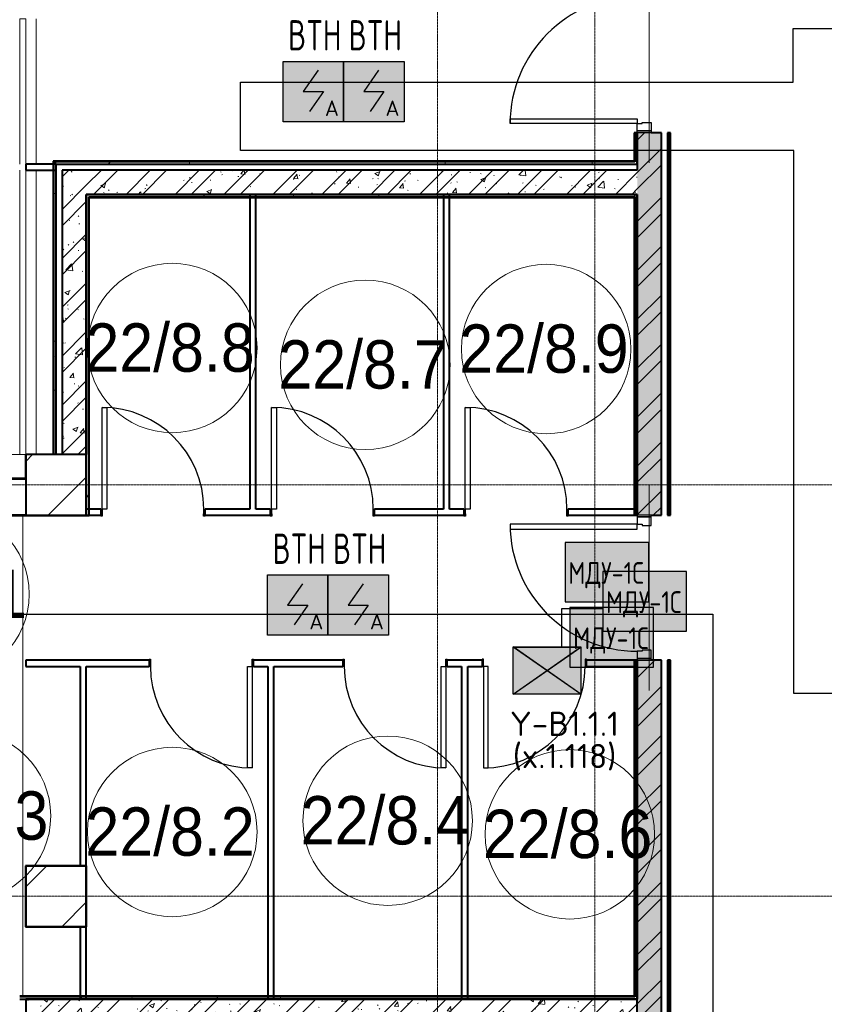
# Model space of a CAD drawing. Header units: millimetres. Extents: x -135639 to 224623, y -383017 to -59102.
# Tile 12 of 256: x 49144 to 55790, y -343809 to -335672. Entities that reach past the tile are written whole.
import ezdxf
from ezdxf.enums import TextEntityAlignment as Align

# ---------------------------------------------------------------- set-up
doc = ezdxf.new("R2010")
doc.units = ezdxf.units.MM
for name, pattern in [('CONTINOUS', [0]), ('Линия сетки', [25, 20, -2.5, 0, -2.5]), ('Штрих_3_1_5_', [4.5, 3, -1.5]), ('Штриховая_ш3 п1_5', [4.5, 3, -1.5])]:
    doc.linetypes.add(name, pattern=pattern)
for name, color, linetype, lineweight in [('A-000-M_MASS', 7, 'Continuous', 18), ('A-010-A_ROOM', 7, 'Continuous', 20), ('A-200-M_WALL', 7, 'Continuous', 18), ('A-200-M_WALL_INT', 7, 'Continuous', 18), ('A-200-M_WALL_PAT', 7, 'Continuous', 40), ('A-325-M_DOOR', 7, 'Continuous', 18), ('A-325-M_DOOR__FRAME', 7, 'Continuous', 30), ('A-325-M_DOOR_PANEL', 7, 'Continuous', 30), ('S-280-M_COLUMN', 7, 'Continuous', 18), ('S-280-M_STRUCT_FRAME', 7, 'Continuous', 18), ('Z-030-M_GRID', 7, 'Continuous', 9), ('Арматура воздуховодов', 7, 'Continuous', 18), ('ОС', 5, 'Continuous', 25), ('ПС', 7, 'Continuous', 40), ('СС-011-ПОЖ-СИГНАЛИЗАЦИЯ', 1, 'Continuous', 30)]:
    doc.layers.add(name, color=color, linetype=linetype, lineweight=lineweight)
doc.layers.add('A-010-M_ROOM_SEPARATION', color=4, linetype='Штриховая_ш3 п1_5', lineweight=40, true_color=0x00ffff)
doc.layers.add('ССПС', color=5, linetype='Continuous')
doc.styles.add('1111', font='isocpeur.ttf')
doc.styles.add('Arial_2', font='arial.ttf', dxfattribs={"width": 0.9, "height": 400})
doc.styles.add('ISOCPEUR', font='isocpeur.ttf', dxfattribs={"height": 300})
pattern_1 = [(50, (0, 0), (437.2423, -38.2536), [45.72, -502.92]), (355, (0, 0), (-84.5828, 458.5367), [36.576, -402.336]), (100.451, (36.44, -3.2), (352.662, 420.2802), [38.856, -427.416]), (46.184, (0, 121.9), (650.59, -100.9033), [68.58, -754.38]), (96.636, (54.2, 113.5), (569.766, 593.8263), [58.284, -641.125]), (351.184, (0, 121.9), (569.7716, 593.8214), [54.864, -603.504]), (21, (60.96, 91.44), (363.875, -245.4366), [45.72, -502.92]), (326, (60.96, 91.44), (148.3253, 442.0518), [36.576, -402.336]), (71.451, (91.3, 71), (512.201, 196.6115), [38.856, -427.416]), (37.5, (0, 0), (7.41278, 202.9318), [6.706, -390.754, 6.706, -401.726, -403.86]), (37.5, (0, 0), (7.41278, 202.9318), [-805.891, 6.706, -397.154]), (7.5, (0, 0), (160.36715, 240.43305), [6.706, -226.162, 6.706, -381.61, -153.924]), (7.5, (0, 0), (160.36715, 240.43305), [-621.182, 6.706, -147.218]), (327.5, (-135.94, 0), (325.41783, -13.7491), [6.706, -145.694, 6.706, -468.782, -630.936]), (327.5, (-135.94, 0), (325.41783, -13.7491), [-627.888, 6.706, -624.23]), (317.5, (-196.9, 0), (355.51, 61.0244), [6.706, -191.414, 6.706, -309.067, -448.056]), (317.5, (-196.9, 0), (355.51, 61.0244), [-513.893, 6.706, -441.35])]
pattern_2 = [(45, (0, 0), (-202.0558, 202.0558), []), (45, (134.7, 0), (-202.0558, 202.0558), [])]
pattern_3 = [(0, (0, 0), (812.8, 203.2), [67.056, -542.544, 67.056, -542.544, -3251.2]), (0, (0, 0), (812.8, 203.2), [-1219.2, 67.056, -1152.144, 67.056, -542.544, -1422.4]), (0, (0, 0), (812.8, 203.2), [-3048, 67.056, -339.344, 67.056, -948.944]), (120, (304.8, 101.6), (-582.37636, 602.30545), [67.056, -542.544, 67.056, -542.544, -3251.2]), (120, (304.8, 101.6), (-582.37636, 602.30545), [-1219.2, 67.056, -1152.144, 67.056, -542.544, -1422.4]), (120, (304.8, 101.6), (-582.37636, 602.30545), [-3048, 67.056, -339.344, 67.056, -948.944]), (240, (406.4, 508), (-230.42364, -805.50545), [67.056, -542.544, 67.056, -542.544, -3251.2]), (240, (406.4, 508), (-230.42364, -805.50545), [-1219.2, 67.056, -1152.144, 67.056, -542.544, -1422.4]), (240, (406.4, 508), (-230.42364, -805.50545), [-3048, 67.056, -339.344, 67.056, -948.944])]

# ---------------------------------------------------------------- blocks, each defined once
blk = doc.blocks.new('101_Дверь_Однопольная - _ПЧ_800х2000_Кладовая_Пр-4171002-B2_-11_400_')
at = {"layer": 'A-325-M_DOOR', "color": 253, "lineweight": 30, "true_color": 0xaaaaaa}
for p, q in [((-431, 25), (-430, 25)), ((-431, -35), (-431, 25)), ((-430, 25), (-430, -35)), ((430, -35), (430, 25)), ((430, 25), (431, 25)), ((431, 25), (431, -35)), ((-430, -35), (-431, -35)), ((431, -35), (430, -35))]:
    blk.add_line(p, q, dxfattribs=at)
at = {"layer": 'A-325-M_DOOR__FRAME', "color": 253, "true_color": 0xaaaaaa}
for p, q in [((-430, 25), (-420, 25)), ((-430, -35), (-430, 25)), ((-420, 25), (-420, -15)), ((420, 25), (430, 25)), ((420, -15), (420, 25)), ((430, 25), (430, -35)), ((-419, -35), (-430, -35)), ((-420, -15), (-419, -15)), ((-419, -15), (-419, -35)), ((419, -15), (420, -15)), ((419, -35), (419, -15)), ((430, -35), (419, -35))]:
    blk.add_line(p, q, dxfattribs=at)
at = {"layer": 'A-325-M_DOOR_PANEL', "color": 253, "true_color": 0xaaaaaa}
for p, q in [((-420, 865), (-380, 865)), ((-420, 25), (-420, 865)), ((-380, 865), (-380, 25)), ((-380, 25), (-420, 25))]:
    blk.add_line(p, q, dxfattribs=at)
blk.add_arc((-420, 25), 840, 0, 90, dxfattribs=at)
blk = doc.blocks.new('101_Дверь_Однопольная - _ПЧ_800х2000_Кладовая_Л-4171007-B2_-11_400_')
at = {"layer": 'A-325-M_DOOR', "color": 253, "lineweight": 30, "true_color": 0xaaaaaa}
for p, q in [((-430, 25), (-431, 25)), ((-431, 25), (-431, -35)), ((-430, -35), (-430, 25)), ((431, 25), (430, 25)), ((430, 25), (430, -35)), ((431, -35), (431, 25)), ((-431, -35), (-430, -35)), ((430, -35), (431, -35))]:
    blk.add_line(p, q, dxfattribs=at)
at = {"layer": 'A-325-M_DOOR__FRAME', "color": 253, "true_color": 0xaaaaaa}
for p, q in [((-420, 25), (-430, 25)), ((-430, 25), (-430, -35)), ((-420, -15), (-420, 25)), ((430, 25), (420, 25)), ((420, 25), (420, -15)), ((430, -35), (430, 25)), ((-430, -35), (-419, -35)), ((-419, -15), (-420, -15)), ((-419, -35), (-419, -15)), ((420, -15), (419, -15)), ((419, -15), (419, -35)), ((419, -35), (430, -35))]:
    blk.add_line(p, q, dxfattribs=at)
at = {"layer": 'A-325-M_DOOR_PANEL', "color": 253, "true_color": 0xaaaaaa}
for p, q in [((420, 865), (380, 865)), ((380, 865), (380, 25)), ((420, 25), (420, 865)), ((380, 25), (420, 25))]:
    blk.add_line(p, q, dxfattribs=at)
blk.add_arc((420, 25), 840, 90, 180, dxfattribs=at)
blk = doc.blocks.new('101_Дверь_Однопольная - _ПЧ_Мет_1000х2000_Между секциями_EI60_Пр-4440048-B2_-11_400_')
at = {"layer": 'A-325-M_DOOR', "color": 253, "lineweight": 30, "true_color": 0xaaaaaa}
for p, q in [((-600, 100), (-585, 100)), ((-600, -15), (-600, 100)), ((-585, 100), (-585, -15)), ((585, -15), (585, 100)), ((585, 100), (600, 100)), ((600, 100), (600, -15)), ((-585, -15), (-600, -15)), ((600, -15), (585, -15))]:
    blk.add_line(p, q, dxfattribs=at)
at = {"layer": 'A-325-M_DOOR__FRAME', "color": 253, "true_color": 0xaaaaaa}
for p, q in [((-585, 100), (-525, 100)), ((-585, -15), (-585, 100)), ((-525, 100), (-525, 60)), ((525, 100), (585, 100)), ((525, 60), (525, 100)), ((585, 100), (585, -15)), ((-525, 60), (-515, 60)), ((-515, 60), (-515, -15)), ((515, 60), (525, 60)), ((515, -15), (515, 60)), ((-515, -15), (-585, -15)), ((585, -15), (515, -15))]:
    blk.add_line(p, q, dxfattribs=at)
at = {"layer": 'A-325-M_DOOR_PANEL', "color": 253, "true_color": 0xaaaaaa}
for p, q in [((-525, 1150), (-485, 1150)), ((-525, 100), (-525, 1150)), ((-485, 1150), (-485, 100)), ((-485, 100), (-525, 100))]:
    blk.add_line(p, q, dxfattribs=at)
blk.add_arc((-525, 100), 1050, 0, 90, dxfattribs=at)
blk = doc.blocks.new('101_Дверь_Однопольная - _ПЧ_Мет_1000х2000_Блок кладовых_EI60_Л-4428582-B2_-11_400_')
at = {"layer": 'A-325-M_DOOR', "color": 253, "lineweight": 30, "true_color": 0xaaaaaa}
for p, q in [((-585, 100), (-600, 100)), ((-600, 100), (-600, -15)), ((-585, -15), (-585, 100)), ((600, 100), (585, 100)), ((585, 100), (585, -15)), ((600, -15), (600, 100)), ((-600, -15), (-585, -15)), ((585, -15), (600, -15))]:
    blk.add_line(p, q, dxfattribs=at)
at = {"layer": 'A-325-M_DOOR__FRAME', "color": 253, "true_color": 0xaaaaaa}
for p, q in [((-525, 100), (-585, 100)), ((-585, 100), (-585, -15)), ((-525, 60), (-525, 100)), ((585, 100), (525, 100)), ((525, 100), (525, 60)), ((585, -15), (585, 100)), ((-515, 60), (-525, 60)), ((-515, -15), (-515, 60)), ((525, 60), (515, 60)), ((515, 60), (515, -15)), ((-585, -15), (-515, -15)), ((515, -15), (585, -15))]:
    blk.add_line(p, q, dxfattribs=at)
at = {"layer": 'A-325-M_DOOR_PANEL', "color": 253, "true_color": 0xaaaaaa}
for p, q in [((525, 1150), (485, 1150)), ((485, 1150), (485, 100)), ((525, 100), (525, 1150)), ((485, 100), (525, 100))]:
    blk.add_line(p, q, dxfattribs=at)
blk.add_arc((525, 100), 1050, 90, 180, dxfattribs=at)
blk = doc.blocks.new('ПР - _ПЧ_1200_200_Оп250-250_Шаг300_Арм16_Арм10-V55-B2_-11_400_')
at = {"layer": 'S-280-M_STRUCT_FRAME', "color": 21, "true_color": 0xffaaaa}
for p, q in [((-850, 0), (850, 0)), ((-850, 0), (-600, 0)), ((-515, 0), (515, 0)), ((-515, 0), (515, 0)), ((600, 0), (850, 0))]:
    blk.add_line(p, q, dxfattribs=at)
blk = doc.blocks.new('CP_ДШ_Hanytex_TopJoint 24C_Половина - CP_ДШ_Hanytex_TopJoint 24C_Половина-V96-B2_-11_400_')
at = {"layer": 'A-000-M_MASS', "color": 253, "true_color": 0xaaaaaa}
for p, q in [((200, 110), (0, 110)), ((200, 110), (200, -25)), ((0, -25), (0, 25))]:
    blk.add_line(p, q, dxfattribs=at)
blk = doc.blocks.new('CP_ДШ_Hanytex_TopJoint 24C - CP_ДШ_Hanytex_TopJoint 24C-3950286-B2_-11_400_')
at = {"layer": 'A-000-M_MASS', "color": 253, "true_color": 0xaaaaaa}
for p, q in [((1200, 110), (0, 110)), ((3600, 110), (1250, 110)), ((1200, 25), (0, 25)), ((0, 25), (0, -25)), ((0, -25), (0, 25)), ((3600, 25), (1250, 25)), ((3600, -25), (3600, 25)), ((3600, 25), (3600, -110)), ((0, -25), (1200, -25)), ((1250, -25), (3600, -25)), ((1200, -110), (0, -110)), ((3600, -110), (1250, -110))]:
    blk.add_line(p, q, dxfattribs=at)
blk = doc.blocks.new('180_ДефШов_ОснЛиния_ - Накладной профиль шир_ 50 мм Пол-3658854-B2_-11_400_')
at = {"layer": 'A-000-M_MASS', "color": 253, "true_color": 0xaaaaaa}
blk.add_line((0, 0), (575, 0), dxfattribs=at)
blk = doc.blocks.new('180_ДефШов_ОснЛиния_ - Накладной профиль шир_ 50 мм Пол-3658926-B2_-11_400_')
at = {"layer": 'A-000-M_MASS', "color": 253, "true_color": 0xaaaaaa}
blk.add_line((0, 0), (2900, 0), dxfattribs=at)
blk = doc.blocks.new('180_ДефШов_ОснЛиния_ - Накладной профиль Угловой шир_ 50 мм Пол-3647981-B2_-11_400_')
at = {"layer": 'A-000-M_MASS', "color": 253, "true_color": 0xaaaaaa}
blk.add_line((0, 0), (500, 0), dxfattribs=at)
blk = doc.blocks.new('135_SLK_GD_AR_rvt-1-B2_-11_400_')
at = {"layer": 'A-200-M_WALL_PAT', "lineweight": 9, "true_color": 0xaaaaaa}
h = blk.add_hatch(dxfattribs=at)
h.set_pattern_fill('FP_4', color=253, style=0, pattern_type=2)
h.set_pattern_definition(pattern_3)
h.paths.add_polyline_path([(62800, 24870), (62800, 25110), (62780, 25110), (62780, 24870)])
h.paths.add_polyline_path([(62780, 26310), (62800, 26310), (62800, 40320), (62780, 40320), (62780, 26900.8)])
h = blk.add_hatch(dxfattribs=at)
h.set_pattern_fill('FP_1', color=253, style=0, pattern_type=2)
h.set_pattern_definition(pattern_1)
h.paths.add_polyline_path([(63000, 15600), (63000, 20750), (62800, 20750), (62800, 15600)])
h.paths.add_polyline_path([(62800, 21950), (63000, 21950), (63000, 25110), (62800, 25110), (62800, 22000)])
h.paths.add_polyline_path([(63000, 26310), (63000, 40050), (62800, 40050), (62800, 26310), (62915, 26310)])
h = blk.add_hatch(dxfattribs=at)
h.set_pattern_fill('FP_2', color=253, style=0, pattern_type=2)
h.set_pattern_definition(pattern_2)
h.paths.add_polyline_path([(63000, 15600), (63000, 20750), (62800, 20750), (62800, 15600)])
h.paths.add_polyline_path([(62800, 21950), (63000, 21950), (63000, 25110), (62800, 25110), (62800, 22000)])
h.paths.add_polyline_path([(63000, 26310), (63000, 40050), (62800, 40050), (62800, 26310), (62915, 26310)])
h = blk.add_hatch(dxfattribs=at)
h.set_pattern_fill('FP_4', color=253, style=0, pattern_type=2)
h.set_pattern_definition(pattern_3)
h.paths.add_polyline_path([(63050, 15600), (63070, 15600), (63070, 20750), (63050, 20750), (63050, 16243.1)])
h.paths.add_polyline_path([(63070, 21950), (63070, 25110), (63050, 25110), (63050, 21950)])
h.paths.add_polyline_path([(63070, 26310), (63070, 40050), (63050, 40050), (63050, 26310)])
h = blk.add_hatch(dxfattribs=at)
h.set_pattern_fill('FP_4', color=253, style=0, pattern_type=2)
h.set_pattern_definition(pattern_3)
h.paths.add_polyline_path([(57980, 22450), (58000, 22450), (58000, 24870), (57980, 24870), (57980, 22904.1)])
h = blk.add_hatch(dxfattribs=at)
h.set_pattern_fill('FP_4', color=253, style=0, pattern_type=2)
h.set_pattern_definition(pattern_3)
h.paths.add_polyline_path([(62800, 24850), (62800, 24870), (58000, 24870), (58000, 24850), (61728.8, 24850)])
h = blk.add_hatch(dxfattribs=at)
h.set_pattern_fill('FP_1', color=253, style=0, pattern_type=2)
h.set_pattern_definition(pattern_1)
h.paths.add_polyline_path([(58250, 22450), (58250, 24800), (58050, 24800), (58050, 22450)])
h = blk.add_hatch(dxfattribs=at)
h.set_pattern_fill('FP_2', color=253, style=0, pattern_type=2)
h.set_pattern_definition(pattern_2)
h.paths.add_polyline_path([(58250, 22450), (58250, 24800), (58050, 24800), (58050, 22450)])
h = blk.add_hatch(dxfattribs=at)
h.set_pattern_fill('FP_1', color=253, style=0, pattern_type=2)
h.set_pattern_definition(pattern_1)
h.paths.add_polyline_path([(62800, 24600), (62800, 24800), (58250, 24800), (58250, 24600), (62775, 24600)])
h = blk.add_hatch(dxfattribs=at)
h.set_pattern_fill('FP_2', color=253, style=0, pattern_type=2)
h.set_pattern_definition(pattern_2)
h.paths.add_polyline_path([(62800, 24600), (62800, 24800), (58250, 24800), (58250, 24600), (62775, 24600)])
h = blk.add_hatch(dxfattribs=at)
h.set_pattern_fill('FP_4', color=253, style=0, pattern_type=2)
h.set_pattern_definition(pattern_3)
h.paths.add_polyline_path([(61728.8, 24580), (62780, 24580), (62780, 24600), (58250, 24600), (58250, 24580), (60342.3, 24580)])
h = blk.add_hatch(dxfattribs=at)
h.set_pattern_fill('FP_4', color=253, style=0, pattern_type=2)
h.set_pattern_definition(pattern_3)
h.paths.add_polyline_path([(58250, 21948), (58270, 21948), (58270, 24580), (58250, 24580), (58250, 21950)])
h = blk.add_hatch(dxfattribs=at)
h.set_pattern_fill('FP_4', color=253, style=0, pattern_type=2)
h.set_pattern_definition(pattern_3)
h.paths.add_polyline_path([(62780, 17970), (62800, 17970), (62800, 20750), (62780, 20750), (62780, 17975)])
h.paths.add_polyline_path([(62780, 21950), (62800, 21950), (62800, 24600), (62780, 24600), (62780, 24236.4)])
h = blk.add_hatch(dxfattribs=at)
h.set_pattern_fill('FP_4', color=253, style=0, pattern_type=2)
h.set_pattern_definition(pattern_3)
h.paths.add_polyline_path([(60342.3, 17950), (62800, 17950), (62800, 17970), (57750, 17970), (57750, 17950)])
h = blk.add_hatch(dxfattribs=at)
h.set_pattern_fill('FP_1', color=253, style=0, pattern_type=2)
h.set_pattern_definition(pattern_1)
h.paths.add_polyline_path([(62775, 17700), (62800, 17700), (62800, 17950), (57750, 17950), (57750, 17700), (61400, 17700)])
h = blk.add_hatch(dxfattribs=at)
h.set_pattern_fill('FP_2', color=253, style=0, pattern_type=2)
h.set_pattern_definition(pattern_2)
h.paths.add_polyline_path([(62775, 17700), (62800, 17700), (62800, 17950), (57750, 17950), (57750, 17700), (61400, 17700)])
at = {"layer": 'A-010-M_ROOM_SEPARATION', "color": 131, "linetype": 'Штрих_3_1_5_', "true_color": 0xaaffff}
blk.add_line((57700, 21950), (57750, 21950), dxfattribs=at)
at = {"layer": 'A-200-M_WALL', "color": 253, "lineweight": 40, "true_color": 0xaaaaaa}
for p, q in [((62780, 25110), (62780, 24875)), ((62800, 25110), (62800, 24875)), ((62800, 24875), (62800, 25110)), ((63070, 21950), (63070, 25110)), ((57980, 24870), (57980, 22450)), ((57980, 24870), (58000, 24870)), ((62780, 24870), (58000, 24870)), ((62780, 24875), (62780, 24870)), ((62800, 24870), (62800, 24875)), ((58250, 24600), (59600, 24600)), ((59600, 24600), (58250, 24600)), ((58250, 24580), (58250, 24575)), ((58250, 22450), (58250, 24575)), ((58250, 24575), (58250, 22450)), ((58270, 24580), (62775, 24580)), ((58270, 24575), (58270, 24580)), ((58270, 21948), (58270, 24575)), ((59650, 24600), (59600, 24600)), ((59600, 24600), (59650, 24600)), ((59650, 24600), (59600, 24600)), ((59650, 24600), (61200, 24600)), ((61200, 24600), (59650, 24600)), ((61250, 24600), (61200, 24600)), ((61200, 24600), (61250, 24600)), ((61250, 24600), (61200, 24600)), ((61250, 24600), (62775, 24600)), ((62775, 24600), (61250, 24600)), ((62780, 24600), (62775, 24600)), ((62775, 24580), (62780, 24580)), ((62780, 24580), (62780, 21950)), ((62800, 24600), (62800, 22000)), ((62800, 22000), (62800, 24600)), ((62800, 22000), (62800, 21950)), ((62800, 21950), (62800, 22000)), ((62800, 21950), (62800, 22000)), ((58250, 21948), (58250, 21950)), ((62780, 20750), (62780, 17975)), ((62800, 20750), (62800, 20700)), ((62800, 20700), (62800, 20750)), ((62800, 20700), (62800, 20750)), ((63070, 15600), (63070, 20750)), ((62800, 20700), (62800, 17975)), ((62800, 17975), (62800, 20700)), ((57750, 17970), (57700, 17970)), ((62780, 17970), (57750, 17970)), ((62800, 17950), (57750, 17950)), ((57750, 17950), (62800, 17950)), ((62780, 17975), (62780, 17970)), ((62800, 17970), (62800, 17975)), ((62800, 17700), (62800, 17950))]:
    blk.add_line(p, q, dxfattribs=at)
at = {"layer": 'A-200-M_WALL_INT', "color": 253, "lineweight": 40, "true_color": 0xaaaaaa}
for p, q in [((62800, 25110), (62775, 25110)), ((62775, 25110), (62775, 24875)), ((63000, 25110), (62915, 25110)), ((63000, 21950), (63000, 25110)), ((63050, 25110), (63050, 21950)), ((63075, 25110), (63050, 25110)), ((63075, 21950), (63075, 25110)), ((58000, 24850), (57750, 24850)), ((57750, 24850), (57750, 24800)), ((57980, 24875), (57975, 24875)), ((57975, 24875), (57975, 22450)), ((58000, 24875), (57980, 24875)), ((62775, 24875), (58000, 24875)), ((58000, 24800), (58000, 24850)), ((58000, 22450), (58000, 24850)), ((58000, 24850), (62800, 24850)), ((62800, 24875), (62800, 24800)), ((62800, 24850), (62800, 24870)), ((57750, 24800), (58000, 24800)), ((58250, 24800), (58050, 24800)), ((58050, 24800), (58050, 22450)), ((62800, 24800), (58250, 24800)), ((58250, 24575), (58250, 24600)), ((58250, 24600), (58250, 24580)), ((58275, 24575), (62775, 24575)), ((58275, 21948), (58275, 24575)), ((59600, 24600), (59600, 22000)), ((59650, 22000), (59650, 24600)), ((61200, 24600), (61200, 22000)), ((61250, 22000), (61250, 24600)), ((62775, 24600), (62800, 24600)), ((62775, 24575), (62775, 21950)), ((62800, 24600), (62780, 24600)), ((57750, 22452), (57748, 22452)), ((57748, 22452), (57748, 22252)), ((57975, 22452), (57750, 22452)), ((57975, 22450), (57975, 22452)), ((57748, 22252), (51553.3, 22252)), ((56100, 22250), (57750, 22250)), ((58369, 22000), (58250, 22000)), ((59600, 22000), (59231, 22000)), ((59769, 22000), (59650, 22000)), ((61200, 22000), (60631, 22000)), ((61369, 22000), (61250, 22000)), ((62800, 22000), (62231, 22000)), ((57750, 21950), (56451.6, 21950)), ((56451.6, 21948), (58250, 21948)), ((58250, 21950), (58369, 21950)), ((58250, 21948), (58275, 21948)), ((59231, 21950), (59769, 21950)), ((60631, 21950), (61369, 21950)), ((62231, 21950), (62800, 21950)), ((62775, 21950), (62800, 21950)), ((62915, 21950), (63000, 21950)), ((63050, 21950), (63075, 21950)), ((58769, 20750), (57750, 20750)), ((57750, 20750), (57750, 20700)), ((60369, 20750), (59631, 20750)), ((61519, 20750), (61231, 20750)), ((62800, 20750), (62381, 20750)), ((62800, 20750), (62775, 20750)), ((62775, 20750), (62775, 17975)), ((63000, 20750), (62915, 20750)), ((63000, 15600), (63000, 20750)), ((63050, 20750), (63050, 15600)), ((63075, 20750), (63050, 20750)), ((63075, 15600), (63075, 20750)), ((57750, 20700), (58200, 20700)), ((58200, 20700), (58200, 19050)), ((58250, 20700), (58769, 20700)), ((58250, 19050), (58250, 20700)), ((59631, 20700), (59750, 20700)), ((59750, 20700), (59750, 17950)), ((59800, 20700), (60369, 20700)), ((59800, 17950), (59800, 20700)), ((61231, 20700), (61350, 20700)), ((61350, 20700), (61350, 17950)), ((61400, 20700), (61519, 20700)), ((61400, 17950), (61400, 20700)), ((62381, 20700), (62800, 20700)), ((57750, 19052), (57748, 19052)), ((57748, 19052), (57748, 18550)), ((58250, 19052), (57750, 19052)), ((58252, 19052), (58250, 19052)), ((58252, 18548), (58252, 19052)), ((57748, 18550), (57748, 18548)), ((57748, 18548), (58250, 18548)), ((58200, 18550), (58200, 17950)), ((58250, 17950), (58250, 18550)), ((58250, 18548), (58252, 18548)), ((57750, 17975), (57700, 17975)), ((57700, 17950), (57750, 17950)), ((62775, 17975), (57750, 17975)), ((57750, 17950), (57750, 17700)), ((58200, 17950), (58250, 17950)), ((59750, 17950), (59800, 17950)), ((61350, 17950), (61400, 17950)), ((62800, 17975), (62800, 17950)), ((62800, 17950), (62800, 17970))]:
    blk.add_line(p, q, dxfattribs=at)
at = {"layer": 'A-000-M_MASS', "color": 253, "lineweight": 18, "true_color": 0xaaaaaa}
for name, p, rotation in [('CP_ДШ_Hanytex_TopJoint 24C - CP_ДШ_Hanytex_TopJoint 24C-3950286-B2_-11_400_', (57725, 26050), 269.9999999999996), ('CP_ДШ_Hanytex_TopJoint 24C_Половина - CP_ДШ_Hanytex_TopJoint 24C_Половина-V96-B2_-11_400_', (57725, 22250), 89.9999999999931), ('180_ДефШов_ОснЛиния_ - Накладной профиль шир_ 50 мм Пол-3658926-B2_-11_400_', (57725, 21950), 270), ('180_ДефШов_ОснЛиния_ - Накладной профиль Угловой шир_ 50 мм Пол-3647981-B2_-11_400_', (57725, 19050), 270.0000000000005), ('180_ДефШов_ОснЛиния_ - Накладной профиль шир_ 50 мм Пол-3658854-B2_-11_400_', (57725, 18550), 270)]:
    blk.add_blockref(name, p, dxfattribs=dict(at, rotation=rotation))
at = {"layer": 'A-325-M_DOOR', "color": 253, "lineweight": 18, "true_color": 0xaaaaaa}
for name, p, rotation in [('101_Дверь_Однопольная - _ПЧ_Мет_1000х2000_Между секциями_EI60_Пр-4440048-B2_-11_400_', (62900, 25710), 89.9999999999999), ('101_Дверь_Однопольная - _ПЧ_Мет_1000х2000_Блок кладовых_EI60_Л-4428582-B2_-11_400_', (62900, 21350), 89.9999999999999), ('101_Дверь_Однопольная - _ПЧ_800х2000_Кладовая_Пр-4171002-B2_-11_400_', (59200, 20725), 180), ('101_Дверь_Однопольная - _ПЧ_800х2000_Кладовая_Пр-4171002-B2_-11_400_', (60800, 20725), 180), ('101_Дверь_Однопольная - _ПЧ_800х2000_Кладовая_Л-4171007-B2_-11_400_', (61950, 20725), 180)]:
    blk.add_blockref(name, p, dxfattribs=dict(at, rotation=rotation))
for p in [(58800, 21975), (60200, 21975), (61800, 21975)]:
    blk.add_blockref('101_Дверь_Однопольная - _ПЧ_800х2000_Кладовая_Пр-4171002-B2_-11_400_', p, dxfattribs=at)
at = {"layer": 'S-280-M_STRUCT_FRAME', "color": 253, "lineweight": 18, "true_color": 0xaaaaaa, "rotation": 89.9999999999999}
for p in [(62900, 25710), (62900, 21350)]:
    blk.add_blockref('ПР - _ПЧ_1200_200_Оп250-250_Шаг300_Арм16_Арм10-V55-B2_-11_400_', p, dxfattribs=at)
blk = doc.blocks.new('Бетон-Прямоугольная-Колонна - CLM_Подземные этажи_В50-500х500-V303-B2_-11_400_')
at = {"layer": 'S-280-M_COLUMN', "lineweight": 9, "true_color": 0xaaaaaa}
h = blk.add_hatch(dxfattribs=at)
h.set_pattern_fill('FP_186', color=253, style=0, pattern_type=2)
h.set_pattern_definition([(45, (-58000, -18800), (-628.618, 628.618), []), (45, (-57371.4, -18800), (-628.618, 628.618), [1111.25, -222.25, 6.706, -215.544])])
h.paths.add_polyline_path([(250, -250), (250, 250), (-250, 250), (-250, -250)])
at = {"layer": 'S-280-M_COLUMN', "color": 253, "lineweight": 40, "true_color": 0xaaaaaa}
for p, q in [((250, 250), (-250, 250)), ((-250, 250), (-250, -250)), ((250, -250), (250, 250)), ((-250, -250), (250, -250))]:
    blk.add_line(p, q, dxfattribs=at)
blk = doc.blocks.new('Бетон-Прямоугольная-Колонна - CLM_Подземные этажи_В50-500х500-V304-B2_-11_400_')
at = {"layer": 'S-280-M_COLUMN', "lineweight": 9, "true_color": 0xaaaaaa}
h = blk.add_hatch(dxfattribs=at)
h.set_pattern_fill('FP_187', color=253, style=0, pattern_type=2)
h.set_pattern_definition([(45, (-58000, -22200), (-628.618, 628.618), []), (45, (-57371.4, -22200), (-628.618, 628.618), [1111.25, -222.25, 6.706, -215.544])])
h.paths.add_polyline_path([(250, -250), (250, 250), (-250, 250), (-250, -250)])
at = {"layer": 'S-280-M_COLUMN', "color": 253, "lineweight": 40, "true_color": 0xaaaaaa}
for p, q in [((250, 250), (-250, 250)), ((-250, 250), (-250, -250)), ((250, -250), (250, 250)), ((-250, -250), (250, -250))]:
    blk.add_line(p, q, dxfattribs=at)
blk = doc.blocks.new('135_SLK_K1-2-3_KR_rvt-1-B2_-11_400_')
at = {"layer": 'S-280-M_COLUMN', "color": 253, "lineweight": 18, "true_color": 0xaaaaaa}
for name, p in [('Бетон-Прямоугольная-Колонна - CLM_Подземные этажи_В50-500х500-V304-B2_-11_400_', (58000, 22200)), ('Бетон-Прямоугольная-Колонна - CLM_Подземные этажи_В50-500х500-V303-B2_-11_400_', (58000, 18800))]:
    blk.add_blockref(name, p, dxfattribs=at)
blk = doc.blocks.new('050_Марка_Помещение - Номер-620969-B2_-11_400_')
at = {"layer": 'A-010-A_ROOM', "color": 253, "true_color": 0xaaaaaa}
blk.add_circle((0, 0), 3.5, dxfattribs=at)
blk = doc.blocks.new('-2 этаж')
at = {"layer": 'Z-030-M_GRID', "color": 253, "linetype": 'Линия сетки', "true_color": 0xaaaaaa}
for p, q in [((320242.3, -369624.6), (320242.3, -260673.7)), ((321542.3, -367088.3), (321542.3, -260673.1)), ((415042.3, -327727.3), (255412.6, -327727.3)), ((415042.6, -331127.3), (255412.8, -331127.3))]:
    blk.add_line(p, q, dxfattribs=at)
at = {"lineweight": 5}
for name in ['135_SLK_GD_AR_rvt-1-B2_-11_400_', '135_SLK_K1-2-3_KR_rvt-1-B2_-11_400_']:
    blk.add_blockref(name, (259092.3, -349927.3), dxfattribs=at)
at = {"layer": 'A-010-A_ROOM', "color": 253, "true_color": 0xaaaaaa, "xscale": 199.9999999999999, "yscale": 199.9999999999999, "zscale": 199.9999999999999}
for p in [(318052.7, -326596.2), (321140.9, -326604.9), (319646.6, -326735.6), (316171.3, -328630.7), (316348.5, -330463.7), (319831.4, -330502.9), (318052.7, -330596.2), (321336.3, -330615.5)]:
    blk.add_blockref('050_Марка_Помещение - Номер-620969-B2_-11_400_', p, dxfattribs=at)
at = {"layer": 'A-010-A_ROOM', "color": 253, "lineweight": 9, "true_color": 0xaaaaaa, "char_height": 400, "width": 1731.645, "attachment_point": 1, "style": 'Arial_2'}
for s, insert in [('22/8.8', (317335, -326392.7)), ('22/8.9', (320423.2, -326401.4)), ('22/8.7', (318928.9, -326532.2)), ('22/8.1', (315453.6, -328427.2)), ('22/8.3', (315630.7, -330260.3)), ('22/8.4', (319113.6, -330299.5)), ('22/8.2', (317335, -330392.7)), ('22/8.6', (320618.6, -330412))]:
    blk.add_mtext(s, dxfattribs=dict(at, insert=insert))
blk = doc.blocks.new('*U4706')
at = {"lineweight": 35, "true_color": 0xffffff}
h = blk.add_hatch(color=7, dxfattribs=at)
h.dxf.hatch_style = 1
h.paths.add_polyline_path([(0, 499.6), (0, 0), (499.6, 0), (499.6, 499.6)])
at = {"color": 1, "linetype": 'ByBlock', "lineweight": -2}
for p, q in [((289.5, 426.3), (166.9, 249.8)), ((166.9, 249.8), (332.7, 249.8)), ((332.7, 249.8), (219.3, 86.3))]:
    blk.add_line(p, q, dxfattribs=at)
at = {"color": 1, "linetype": 'ByBlock', "lineweight": -2, "ltscale": 0.1}
blk.add_lwpolyline([(0, 499.6), (499.6, 499.6), (499.6, 0), (0, 0)], close=True, dxfattribs=at)
at = {"color": 1, "linetype": 'ByBlock', "lineweight": -2, "ltscale": 1000, "style": '1111'}
blk.add_text('A', height=128.1, dxfattribs=at).set_placement((403.4, 49.2), align=Align.CENTER)
at = {"color": 0, "linetype": 'ByBlock', "lineweight": -2, "style": '1111'}
blk.add_attdef('INDEX', (-63.3, -234.7), '', height=125, dxfattribs=at)
at = {"color": 0, "linetype": 'ByBlock', "lineweight": -2, "style": '1111', "flags": 1}
for tag, p in [('NAME_DEVICE', (-64.1, -421.2)), ('NUM_POM', (-81.6, -847))]:
    blk.add_attdef(tag, p, '', height=125, dxfattribs=at)
at = {"color": 0, "linetype": 'ByBlock', "lineweight": -2, "style": '1111', "width": 0.7}
blk.add_attdef('NUM_DEVICE', (-64.1, -629.5), '', height=125, dxfattribs=at)
blk = doc.blocks.new('*U4714')
at = {"linetype": 'ByBlock', "lineweight": -2, "ltscale": 100}
h = blk.add_hatch(color=0, dxfattribs=at)
h.dxf.hatch_style = 1
h.paths.add_polyline_path([(0, 0), (139.7, 97.2), (0, 194.4)])
h.paths.add_polyline_path([(139.7, 97.2), (279.5, 0), (279.5, 194.4)])
at = {"linetype": 'CONTINOUS', "lineweight": 30, "ltscale": 100, "true_color": 0xffffff}
h = blk.add_hatch(color=7, dxfattribs=at)
h.dxf.hatch_style = 1
h.paths.add_polyline_path([(0, 194.4), (139.7, 97.2), (279.5, 194.4)])
h.paths.add_polyline_path([(0, 0), (279.5, 0), (139.7, 97.2)])
at = {"color": 0, "linetype": 'ByBlock', "lineweight": -2, "ltscale": 100}
for p, q in [((0, 194.4), (279.5, 0)), ((279.5, 194.4), (0, 0))]:
    blk.add_line(p, q, dxfattribs=at)
blk.add_lwpolyline([(279.5, 0), (0, 0), (0, 194.4), (279.5, 194.4)], close=True, dxfattribs=at)
blk = doc.blocks.new('ger')
at = {"lineweight": 40, "ltscale": 2, "true_color": 0xffffff}
h = blk.add_hatch(color=7, dxfattribs=at)
h.dxf.hatch_style = 1
h.paths.add_polyline_path([(491036.1, -67335.5), (491036.1, -66842.7), (490344.7, -66842.7), (490344.7, -67335.5)])
at = {"layer": 'ОС', "color": 1, "lineweight": 30}
blk.add_lwpolyline([(491036.1, -66842.7), (490344.7, -66842.7), (490344.7, -67335.5), (491036.1, -67335.5)], close=True, dxfattribs=at)
at = {"layer": 'ССПС', "color": 1, "lineweight": -2, "ltscale": 1000, "style": '1111', "width": 0.8}
blk.add_text('МДУ-1С', height=180, dxfattribs=at).set_placement((490370.6, -67185.8))

msp = doc.modelspace()

# ---------------------------------------------------------------- linework, layer by layer
at = {"layer": 'СС-011-ПОЖ-СИГНАЛИЗАЦИЯ', "lineweight": 30}
for points in [[(39683, -332919.6), (42997.6, -332919.6), (42997.6, -332118.3), (46048.2, -332118.3), (46048.2, -336456.5), (45038, -336456.5), (45038, -340583.8), (54870.1, -340583.8), (54870.1, -344479.4), (55535, -344479.4), (55535, -347126.3), (52008.2, -347126.3), (52008.2, -347636), (54702.3, -347636), (54702.3, -352337.3), (55845.8, -352337.3)], [(73786.2, -341241.4), (55538.1, -341241.4), (55538.1, -336753.3), (50968.4, -336753.3), (50968.4, -336188.1), (55533.4, -336188.1), (55533.4, -335744.9), (67648.4, -335744.9)]]:
    msp.add_lwpolyline(points, dxfattribs=at)
at = {"layer": 'СС-011-ПОЖ-СИГНАЛИЗАЦИЯ', "color": 30, "lineweight": 30, "true_color": 0xf26722}
msp.add_lwpolyline([(53960.2, -340539.8), (53620.3, -340539.8), (53620.3, -340855.7)], dxfattribs=at)

# ---------------------------------------------------------------- block references
at = {"color": 0}
msp.add_blockref('-2 этаж', (-267647.8, -11788.6), dxfattribs=at)
at = {"layer": 'Арматура воздуховодов', "lineweight": 30}
for p in [(-436695.9, -273148.3), (-436655.9, -273687.8)]:
    msp.add_blockref('ger', p, dxfattribs=at)
at = {"layer": 'ПС', "color": 7, "linetype": 'CONTINOUS', "lineweight": 30, "ltscale": 100}
ref = msp.add_blockref('*U4706', (51319.3, -336516.3), dxfattribs=dict(at, xscale=1.000736, yscale=1.000736, zscale=1.000736))
ref.add_attrib('NUM_DEVICE', 'BTH', dxfattribs={"layer": '0', "color": 0, "linetype": 'ByBlock', "lineweight": -2, "ltscale": 100, "height": 250.18, "style": '1111', "width": 0.7}).set_placement((51581.1, -335925.8), align=Align.CENTER)
ref = msp.add_blockref('*U4706', (51819.3, -336516.3), dxfattribs=dict(at, xscale=1.000736, yscale=1.000736, zscale=1.000736))
ref.add_attrib('NUM_DEVICE', 'BTH', dxfattribs={"layer": '0', "color": 0, "linetype": 'ByBlock', "lineweight": -2, "ltscale": 100, "height": 250.18, "style": '1111', "width": 0.7}).set_placement((52081.1, -335925.8), align=Align.CENTER)
ref = msp.add_blockref('*U4706', (51190.5, -340759.3), dxfattribs=dict(at, xscale=1.000736, yscale=1.000736, zscale=1.000736))
ref.add_attrib('NUM_DEVICE', 'BTH', dxfattribs={"layer": '0', "color": 0, "linetype": 'ByBlock', "lineweight": -2, "ltscale": 100, "height": 250.18, "style": '1111', "width": 0.7}).set_placement((51452.3, -340168.7), align=Align.CENTER)
ref = msp.add_blockref('*U4706', (51690.5, -340759.3), dxfattribs=dict(at, xscale=1.000736, yscale=1.000736, zscale=1.000736))
ref.add_attrib('NUM_DEVICE', 'BTH', dxfattribs={"layer": '0', "color": 0, "linetype": 'ByBlock', "lineweight": -2, "ltscale": 100, "height": 250.18, "style": '1111', "width": 0.7}).set_placement((51952.2, -340168.7), align=Align.CENTER)
at = {"layer": 'ПС', "color": 30, "linetype": 'Continuous', "lineweight": 30, "ltscale": 100, "xscale": 2, "yscale": 2, "zscale": 2, "rotation": 180}
for p in [(53778.1, -340857.1), (53779.1, -340855.7)]:
    msp.add_blockref('*U4714', p, dxfattribs=at)
at = {"layer": 'СС-011-ПОЖ-СИГНАЛИЗАЦИЯ', "lineweight": 30}
msp.add_blockref('ger', (-436384.5, -273389.2), dxfattribs=at)

# ---------------------------------------------------------------- texts
at = {"color": 7, "linetype": 'Continuous', "insert": (53237.4, -341390.5), "char_height": 200, "attachment_point": 1, "line_spacing_factor": 1.1, "style": 'ISOCPEUR'}
msp.add_mtext_dynamic_manual_height_columns('\\pxsm0.8,qc;{\\C256;Y-В1.1.1\\P(x.1.118)}', width=813.716, gutter_width=2478.4, heights=[735.9], dxfattribs=at)

doc.saveas('drawing.dxf')
